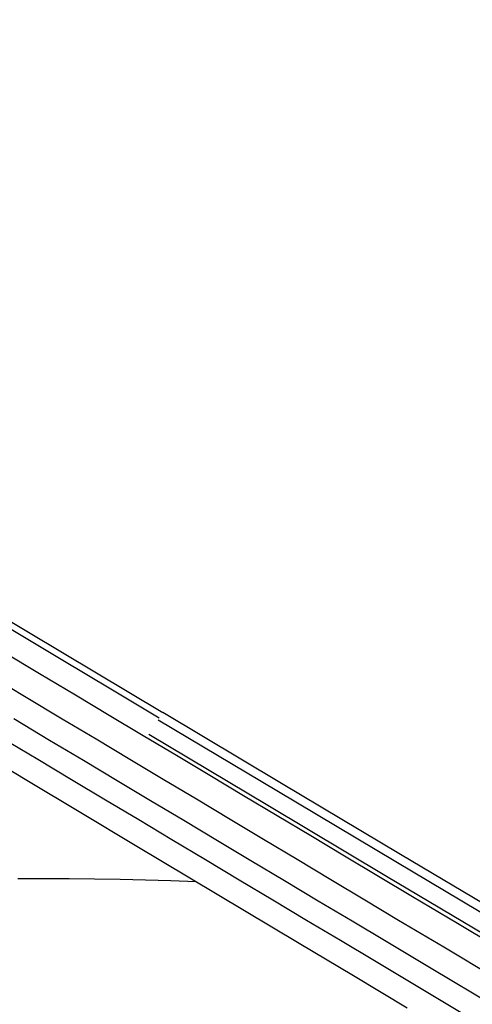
# Model space of a CAD drawing. Extents: x -19 to 1160, y -2382 to -1354.
# Tile 38 of 69: x 741.36 to 747.37, y -2051.19 to -2038.1. Entities that reach past the tile are written whole.
import ezdxf

# ---------------------------------------------------------------- set-up
doc = ezdxf.new("R2010")
doc.units = 0
doc.layers.add('1', color=7, linetype='CONTINUOUS')

msp = doc.modelspace()

# ---------------------------------------------------------------- linework, layer by layer
at = {"layer": '1', "color": 7, "extrusion": (0.513357, 0.858156, 0.005659)}
msp.add_lwpolyline([(-1688.855, 47.995), (-1687.995, 47.989), (-1687.136, 47.987), (-1686.277, 47.987), (-1685.418, 47.99), (-1684.56, 47.996), (-1683.703, 48.005), (-1682.846, 48.016), (-1681.99, 48.03), (-1681.135, 48.047), (-1680.28, 48.067), (-1679.425, 48.09), (-1678.572, 48.115), (-1677.718, 48.143), (-1676.866, 48.174), (-1676.014, 48.208), (-1675.162, 48.245), (-1674.312, 48.284), (-1673.461, 48.326), (-1672.612, 48.371), (-1671.763, 48.419), (-1670.914, 48.469), (-1670.066, 48.523), (-1669.219, 48.579), (-1668.372, 48.638), (-1667.526, 48.699), (-1666.68, 48.764), (-1665.835, 48.831), (-1664.991, 48.901), (-1664.147, 48.974), (-1663.304, 49.049), (-1662.461, 49.128), (-1661.619, 49.209), (-1660.777, 49.293), (-1659.936, 49.38), (-1659.096, 49.469), (-1658.256, 49.562), (-1657.417, 49.657), (-1656.578, 49.755), (-1655.74, 49.856), (-1654.903, 49.959), (-1654.066, 50.066), (-1653.23, 50.175), (-1652.394, 50.287), (-1651.559, 50.401), (-1650.724, 50.519), (-1649.89, 50.639), (-1649.057, 50.762), (-1648.224, 50.888), (-1647.392, 51.017), (-1646.56, 51.148), (-1645.729, 51.282), (-1644.899, 51.419), (-1644.069, 51.559), (-1643.24, 51.702), (-1642.411, 51.847), (-1641.583, 51.995), (-1640.755, 52.146), (-1639.928, 52.3), (-1639.102, 52.457), (-1638.276, 52.616), (-1637.451, 52.778), (-1636.626, 52.943), (-1635.802, 53.111), (-1634.979, 53.281), (-1634.156, 53.455), (-1633.334, 53.631), (-1632.512, 53.81), (-1631.691, 53.991), (-1630.87, 54.176), (-1630.05, 54.363), (-1629.231, 54.553), (-1628.412, 54.746), (-1627.594, 54.942), (-1626.776, 55.14), (-1625.959, 55.341), (-1625.143, 55.545), (-1624.327, 55.752), (-1623.512, 55.962), (-1622.697, 56.174), (-1621.883, 56.389), (-1621.069, 56.607), (-1620.256, 56.828), (-1619.444, 57.052), (-1618.632, 57.278), (-1617.821, 57.507), (-1617.01, 57.739), (-1616.2, 57.974), (-1615.391, 58.211), (-1614.582, 58.451), (-1613.774, 58.695), (-1612.966, 58.94), (-1612.159, 59.189), (-1611.352, 59.441), (-1610.546, 59.695), (-1609.741, 59.952), (-1608.936, 60.212), (-1608.132, 60.474), (-1607.328, 60.74), (-1606.525, 61.008), (-1605.723, 61.279), (-1604.921, 61.553), (-1604.119, 61.829), (-1603.319, 62.109), (-1602.518, 62.391), (-1601.719, 62.676), (-1600.92, 62.963), (-1600.122, 63.254), (-1599.324, 63.547), (-1598.526, 63.843), (-1597.73, 64.142), (-1596.934, 64.444), (-1596.138, 64.748), (-1595.343, 65.056), (-1594.549, 65.366), (-1593.755, 65.679), (-1592.962, 65.994), (-1592.17, 66.313), (-1591.378, 66.634), (-1590.586, 66.958), (-1589.795, 67.285), (-1589.005, 67.614), (-1588.216, 67.947), (-1587.426, 68.282), (-1586.638, 68.62), (-1585.85, 68.961), (-1585.063, 69.304), (-1584.276, 69.651), (-1583.49, 70)], dxfattribs=at)
at = {"layer": '1', "color": 7, "extrusion": (0.512844, 0.858482, -1.33432e-07)}
msp.add_lwpolyline([(-1677.627, 28.546), (-1677.933, 28.608), (-1678.26, 28.67), (-1678.605, 28.732), (-1678.968, 28.794), (-1679.345, 28.856), (-1679.736, 28.918), (-1680.139, 28.979), (-1680.552, 29.039), (-1680.973, 29.099), (-1681.401, 29.157), (-1682.269, 29.27), (-1683.143, 29.376), (-1684.009, 29.473), (-1684.854, 29.562), (-1685.674, 29.64), (-1686.465, 29.709), (-1687.224, 29.768), (-1687.951, 29.816), (-1688.651, 29.856), (-1689.334, 29.889), (-1690.009, 29.915), (-1690.686, 29.937), (-1691.373, 29.955), (-1692.814, 29.987)], dxfattribs=at)
at = {"layer": '1', "color": 7, "extrusion": (0.855724, -0.511198, 0.08008)}
msp.add_lwpolyline([(-1376.396, -105.439), (-1376.397, -105.468), (-1376.398, -105.497), (-1376.401, -105.525), (-1376.404, -105.554), (-1376.409, -105.583), (-1376.414, -105.611), (-1376.42, -105.64), (-1376.427, -105.668), (-1376.434, -105.696), (-1376.443, -105.724), (-1376.452, -105.752), (-1376.462, -105.78), (-1376.473, -105.807), (-1376.485, -105.834), (-1376.497, -105.86), (-1376.51, -105.887), (-1376.524, -105.913), (-1376.538, -105.938), (-1376.553, -105.963), (-1376.568, -105.988), (-1376.584, -106.012), (-1376.601, -106.036), (-1376.618, -106.059), (-1376.636, -106.081), (-1376.654, -106.103), (-1376.673, -106.124), (-1376.692, -106.145), (-1376.712, -106.165), (-1376.732, -106.184), (-1376.752, -106.203), (-1376.773, -106.22), (-1376.794, -106.237), (-1376.816, -106.254), (-1376.838, -106.269), (-1376.86, -106.284), (-1376.882, -106.298), (-1376.905, -106.311), (-1376.928, -106.323), (-1376.951, -106.335), (-1376.974, -106.346), (-1376.997, -106.356), (-1377.02, -106.366), (-1377.043, -106.375), (-1377.066, -106.383), (-1377.088, -106.391), (-1377.111, -106.398), (-1377.133, -106.404), (-1377.156, -106.41), (-1377.178, -106.415), (-1377.199, -106.42), (-1377.221, -106.424), (-1377.242, -106.428), (-1377.263, -106.431), (-1377.284, -106.433), (-1377.305, -106.435), (-1377.325, -106.437), (-1377.346, -106.438), (-1377.366, -106.439), (-1377.386, -106.439), (-1377.406, -106.439), (-1377.426, -106.439), (-1377.446, -106.438), (-1377.465, -106.437), (-1377.485, -106.435), (-1377.522, -106.431), (-1377.541, -106.429), (-1377.559, -106.426), (-1377.578, -106.423), (-1377.596, -106.42), (-1377.615, -106.416), (-1377.633, -106.411), (-1377.652, -106.407), (-1377.671, -106.402), (-1377.69, -106.396), (-1377.708, -106.39), (-1377.727, -106.383), (-1377.747, -106.376), (-1377.766, -106.369), (-1377.785, -106.361), (-1377.805, -106.352), (-1377.824, -106.343), (-1377.844, -106.333), (-1377.864, -106.323), (-1377.884, -106.312), (-1377.903, -106.301), (-1377.923, -106.289), (-1377.943, -106.276), (-1377.963, -106.263), (-1377.982, -106.249), (-1378.002, -106.235), (-1378.021, -106.22), (-1378.04, -106.205), (-1378.058, -106.189), (-1378.077, -106.172), (-1378.095, -106.155)], dxfattribs=at)
at = {"layer": '1', "color": 7, "extrusion": (0.856152, -0.511454, 0.073615)}
msp.add_lwpolyline([(-1376.396, -94.518), (-1376.397, -94.547), (-1376.398, -94.576), (-1376.401, -94.605), (-1376.404, -94.634), (-1376.408, -94.662), (-1376.413, -94.691), (-1376.419, -94.72), (-1376.426, -94.748), (-1376.434, -94.776), (-1376.443, -94.804), (-1376.452, -94.832), (-1376.462, -94.86), (-1376.473, -94.887), (-1376.484, -94.914), (-1376.497, -94.941), (-1376.51, -94.967), (-1376.523, -94.993), (-1376.538, -95.019), (-1376.553, -95.044), (-1376.568, -95.069), (-1376.584, -95.093), (-1376.601, -95.117), (-1376.618, -95.14), (-1376.636, -95.162), (-1376.654, -95.184), (-1376.673, -95.206), (-1376.692, -95.226), (-1376.712, -95.246), (-1376.732, -95.266), (-1376.752, -95.284), (-1376.773, -95.302), (-1376.794, -95.319), (-1376.816, -95.335), (-1376.838, -95.351), (-1376.86, -95.366), (-1376.883, -95.379), (-1376.905, -95.393), (-1376.928, -95.405), (-1376.951, -95.417), (-1376.974, -95.428), (-1376.997, -95.438), (-1377.02, -95.447), (-1377.043, -95.456), (-1377.066, -95.465), (-1377.089, -95.472), (-1377.112, -95.479), (-1377.134, -95.486), (-1377.156, -95.491), (-1377.178, -95.497), (-1377.2, -95.501), (-1377.221, -95.505), (-1377.243, -95.509), (-1377.264, -95.512), (-1377.285, -95.515), (-1377.305, -95.517), (-1377.326, -95.519), (-1377.346, -95.52), (-1377.366, -95.521), (-1377.386, -95.521), (-1377.406, -95.521), (-1377.426, -95.52), (-1377.446, -95.519), (-1377.466, -95.518), (-1377.486, -95.517), (-1377.523, -95.513), (-1377.541, -95.51), (-1377.56, -95.508), (-1377.578, -95.504), (-1377.597, -95.501), (-1377.615, -95.497), (-1377.634, -95.493), (-1377.653, -95.488), (-1377.671, -95.483), (-1377.69, -95.477), (-1377.709, -95.471), (-1377.728, -95.464), (-1377.747, -95.457), (-1377.766, -95.45), (-1377.786, -95.442), (-1377.805, -95.433), (-1377.825, -95.424), (-1377.845, -95.414), (-1377.864, -95.404), (-1377.884, -95.393), (-1377.904, -95.382), (-1377.924, -95.37), (-1377.943, -95.357), (-1377.963, -95.344), (-1377.983, -95.33), (-1378.002, -95.316), (-1378.021, -95.301), (-1378.04, -95.286), (-1378.059, -95.27), (-1378.077, -95.253), (-1378.096, -95.236)], dxfattribs=at)
at = {"layer": '1', "color": 7, "extrusion": (0.856519, -0.511673, 0.06757)}
msp.add_lwpolyline([(-1376.396, -84.305), (-1376.397, -84.334), (-1376.398, -84.363), (-1376.401, -84.392), (-1376.404, -84.421), (-1376.408, -84.45), (-1376.413, -84.478), (-1376.419, -84.507), (-1376.426, -84.536), (-1376.434, -84.564), (-1376.442, -84.592), (-1376.452, -84.62), (-1376.462, -84.648), (-1376.473, -84.675), (-1376.484, -84.702), (-1376.496, -84.729), (-1376.509, -84.755), (-1376.523, -84.781), (-1376.537, -84.807), (-1376.552, -84.832), (-1376.568, -84.857), (-1376.584, -84.881), (-1376.601, -84.905), (-1376.618, -84.928), (-1376.636, -84.951), (-1376.654, -84.973), (-1376.673, -84.994), (-1376.692, -85.015), (-1376.712, -85.035), (-1376.732, -85.054), (-1376.753, -85.073), (-1376.774, -85.091), (-1376.795, -85.108), (-1376.817, -85.124), (-1376.839, -85.14), (-1376.861, -85.154), (-1376.883, -85.168), (-1376.906, -85.181), (-1376.929, -85.194), (-1376.952, -85.205), (-1376.975, -85.216), (-1376.998, -85.227), (-1377.021, -85.236), (-1377.044, -85.245), (-1377.067, -85.253), (-1377.089, -85.261), (-1377.112, -85.268), (-1377.135, -85.274), (-1377.157, -85.28), (-1377.179, -85.285), (-1377.2, -85.29), (-1377.222, -85.294), (-1377.243, -85.298), (-1377.264, -85.301), (-1377.285, -85.303), (-1377.306, -85.305), (-1377.326, -85.307), (-1377.347, -85.308), (-1377.367, -85.309), (-1377.387, -85.309), (-1377.407, -85.309), (-1377.427, -85.309), (-1377.447, -85.308), (-1377.466, -85.307), (-1377.486, -85.305), (-1377.523, -85.301), (-1377.542, -85.299), (-1377.56, -85.296), (-1377.579, -85.293), (-1377.597, -85.289), (-1377.616, -85.285), (-1377.634, -85.281), (-1377.653, -85.276), (-1377.672, -85.271), (-1377.691, -85.265), (-1377.709, -85.259), (-1377.729, -85.253), (-1377.748, -85.246), (-1377.767, -85.238), (-1377.786, -85.23), (-1377.806, -85.221), (-1377.825, -85.212), (-1377.845, -85.202), (-1377.865, -85.192), (-1377.885, -85.181), (-1377.904, -85.17), (-1377.924, -85.158), (-1377.944, -85.145), (-1377.964, -85.132), (-1377.983, -85.119), (-1378.002, -85.104), (-1378.022, -85.089), (-1378.041, -85.074), (-1378.059, -85.058), (-1378.078, -85.041), (-1378.096, -85.024)], dxfattribs=at)
at = {"layer": '1', "color": 7, "extrusion": (0.856852, -0.511872, 0.061582)}
msp.add_lwpolyline([(-1376.396, -74.188), (-1376.397, -74.217), (-1376.398, -74.246), (-1376.4, -74.275), (-1376.404, -74.304), (-1376.408, -74.332), (-1376.413, -74.361), (-1376.419, -74.39), (-1376.426, -74.418), (-1376.434, -74.447), (-1376.442, -74.475), (-1376.451, -74.503), (-1376.462, -74.531), (-1376.472, -74.558), (-1376.484, -74.585), (-1376.496, -74.612), (-1376.509, -74.639), (-1376.523, -74.665), (-1376.537, -74.69), (-1376.552, -74.716), (-1376.568, -74.74), (-1376.584, -74.765), (-1376.601, -74.789), (-1376.618, -74.812), (-1376.636, -74.834), (-1376.654, -74.857), (-1376.673, -74.878), (-1376.693, -74.899), (-1376.712, -74.919), (-1376.732, -74.938), (-1376.753, -74.957), (-1376.774, -74.975), (-1376.795, -74.992), (-1376.817, -75.008), (-1376.839, -75.023), (-1376.861, -75.038), (-1376.884, -75.052), (-1376.906, -75.065), (-1376.929, -75.077), (-1376.952, -75.089), (-1376.975, -75.1), (-1376.998, -75.11), (-1377.021, -75.12), (-1377.044, -75.129), (-1377.067, -75.137), (-1377.09, -75.144), (-1377.113, -75.151), (-1377.135, -75.158), (-1377.157, -75.163), (-1377.179, -75.169), (-1377.201, -75.173), (-1377.223, -75.177), (-1377.244, -75.181), (-1377.265, -75.184), (-1377.286, -75.187), (-1377.306, -75.189), (-1377.327, -75.19), (-1377.347, -75.192), (-1377.367, -75.192), (-1377.388, -75.193), (-1377.407, -75.193), (-1377.427, -75.192), (-1377.447, -75.191), (-1377.467, -75.19), (-1377.487, -75.188), (-1377.524, -75.184), (-1377.542, -75.182), (-1377.561, -75.179), (-1377.579, -75.176), (-1377.598, -75.172), (-1377.616, -75.169), (-1377.635, -75.164), (-1377.654, -75.159), (-1377.672, -75.154), (-1377.691, -75.149), (-1377.71, -75.143), (-1377.729, -75.136), (-1377.748, -75.129), (-1377.767, -75.121), (-1377.787, -75.113), (-1377.806, -75.105), (-1377.826, -75.095), (-1377.846, -75.086), (-1377.865, -75.075), (-1377.885, -75.064), (-1377.905, -75.053), (-1377.925, -75.041), (-1377.944, -75.029), (-1377.964, -75.015), (-1377.983, -75.002), (-1378.003, -74.987), (-1378.022, -74.972), (-1378.041, -74.957), (-1378.06, -74.941), (-1378.078, -74.924), (-1378.096, -74.907)], dxfattribs=at)
at = {"layer": '1', "color": 7, "extrusion": (0.857983, -0.513523, 0.012649)}
msp.add_lwpolyline([(-1374.983, 18.084), (-1374.983, 18.108), (-1374.984, 18.132), (-1374.985, 18.156), (-1374.987, 18.18), (-1374.99, 18.205), (-1374.993, 18.229), (-1374.997, 18.253), (-1375.002, 18.277), (-1375.007, 18.3), (-1375.013, 18.324), (-1375.02, 18.348), (-1375.028, 18.372), (-1375.036, 18.396), (-1375.045, 18.42), (-1375.055, 18.443), (-1375.066, 18.467), (-1375.077, 18.491), (-1375.089, 18.514), (-1375.101, 18.538), (-1375.114, 18.561), (-1375.128, 18.585), (-1375.143, 18.608), (-1375.158, 18.631), (-1375.175, 18.655), (-1375.191, 18.678), (-1375.209, 18.701), (-1375.227, 18.725), (-1375.246, 18.748), (-1375.266, 18.771), (-1375.286, 18.794), (-1375.329, 18.84)], dxfattribs=at)
at = {"layer": '1', "color": 7, "extrusion": (0.866026, -0.499999, -5.12223e-06)}
msp.add_lwpolyline([(-1401.737, 40.219), (-1402.14, 40.56), (-1402.545, 40.899), (-1402.95, 41.235), (-1403.357, 41.569), (-1403.764, 41.901), (-1404.172, 42.23), (-1404.582, 42.557), (-1404.992, 42.881), (-1405.403, 43.203), (-1405.816, 43.523), (-1406.229, 43.84), (-1406.643, 44.154), (-1407.058, 44.466), (-1407.474, 44.776), (-1407.891, 45.084), (-1408.31, 45.389), (-1408.729, 45.691), (-1409.149, 45.991), (-1409.57, 46.289), (-1409.992, 46.584), (-1410.415, 46.877), (-1410.839, 47.167), (-1411.264, 47.455), (-1411.69, 47.741), (-1412.116, 48.024), (-1412.544, 48.305), (-1412.973, 48.583), (-1413.403, 48.859), (-1413.834, 49.132), (-1414.266, 49.403), (-1414.698, 49.672), (-1415.132, 49.938), (-1415.567, 50.202), (-1416.002, 50.463), (-1416.439, 50.722), (-1416.877, 50.978), (-1417.315, 51.232), (-1417.755, 51.484), (-1418.195, 51.733), (-1418.637, 51.98), (-1419.079, 52.224), (-1419.523, 52.466), (-1419.967, 52.705), (-1420.413, 52.942), (-1420.859, 53.177), (-1421.307, 53.409), (-1421.755, 53.639), (-1422.204, 53.866), (-1422.655, 54.091), (-1423.106, 54.314), (-1423.558, 54.534), (-1424.011, 54.752), (-1424.466, 54.967), (-1424.921, 55.18), (-1425.377, 55.39), (-1425.834, 55.598), (-1426.292, 55.804), (-1426.751, 56.007), (-1427.211, 56.207), (-1427.672, 56.406), (-1428.134, 56.601), (-1428.597, 56.795), (-1429.061, 56.986), (-1429.526, 57.174), (-1429.992, 57.361), (-1430.459, 57.544), (-1430.927, 57.726), (-1431.396, 57.904), (-1431.866, 58.081), (-1432.337, 58.255), (-1432.808, 58.426), (-1433.281, 58.596), (-1433.755, 58.762), (-1434.23, 58.927), (-1434.705, 59.089), (-1435.182, 59.248), (-1435.66, 59.405), (-1436.138, 59.56), (-1436.618, 59.712), (-1437.098, 59.862), (-1437.58, 60.009), (-1438.062, 60.154), (-1438.546, 60.297), (-1439.03, 60.437), (-1439.516, 60.574), (-1440.002, 60.709), (-1440.49, 60.842), (-1440.978, 60.973), (-1441.467, 61.101), (-1441.958, 61.226), (-1442.449, 61.349), (-1442.941, 61.47), (-1443.434, 61.588), (-1443.929, 61.704), (-1444.424, 61.817), (-1444.92, 61.928), (-1445.417, 62.037), (-1445.915, 62.143), (-1446.414, 62.247), (-1446.915, 62.348), (-1447.416, 62.447), (-1447.918, 62.543), (-1448.421, 62.637), (-1448.925, 62.729), (-1449.43, 62.818), (-1449.936, 62.905), (-1450.442, 62.989), (-1450.95, 63.071), (-1451.459, 63.151), (-1451.969, 63.228), (-1452.48, 63.302), (-1452.992, 63.375), (-1453.504, 63.444), (-1454.018, 63.512), (-1454.533, 63.577), (-1455.049, 63.639), (-1455.565, 63.699), (-1456.083, 63.757), (-1456.602, 63.812), (-1457.121, 63.865), (-1457.642, 63.915), (-1458.163, 63.963), (-1458.686, 64.009), (-1459.209, 64.052), (-1459.734, 64.092), (-1460.259, 64.131), (-1460.786, 64.167), (-1461.313, 64.2)], dxfattribs=at)
at = {"layer": '1', "color": 7, "extrusion": (0.857145, -0.512047, 0.055776)}
msp.add_lwpolyline([(-1376.396, -64.375), (-1376.397, -64.404), (-1376.398, -64.433), (-1376.4, -64.462), (-1376.404, -64.491), (-1376.408, -64.52), (-1376.413, -64.549), (-1376.419, -64.577), (-1376.426, -64.606), (-1376.434, -64.634), (-1376.442, -64.662), (-1376.452, -64.69), (-1376.462, -64.718), (-1376.472, -64.746), (-1376.484, -64.773), (-1376.496, -64.8), (-1376.509, -64.826), (-1376.523, -64.852), (-1376.538, -64.878), (-1376.553, -64.903), (-1376.568, -64.928), (-1376.584, -64.952), (-1376.601, -64.976), (-1376.618, -64.999), (-1376.636, -65.022), (-1376.655, -65.044), (-1376.674, -65.066), (-1376.693, -65.086), (-1376.713, -65.106), (-1376.733, -65.126), (-1376.753, -65.144), (-1376.774, -65.162), (-1376.796, -65.179), (-1376.817, -65.196), (-1376.839, -65.211), (-1376.862, -65.226), (-1376.884, -65.239), (-1376.907, -65.253), (-1376.93, -65.265), (-1376.953, -65.277), (-1376.976, -65.287), (-1376.999, -65.298), (-1377.022, -65.307), (-1377.045, -65.316), (-1377.068, -65.324), (-1377.091, -65.332), (-1377.113, -65.339), (-1377.136, -65.345), (-1377.158, -65.351), (-1377.18, -65.356), (-1377.202, -65.361), (-1377.223, -65.365), (-1377.244, -65.368), (-1377.265, -65.372), (-1377.286, -65.374), (-1377.307, -65.376), (-1377.327, -65.378), (-1377.348, -65.379), (-1377.368, -65.38), (-1377.388, -65.38), (-1377.408, -65.38), (-1377.428, -65.379), (-1377.448, -65.379), (-1377.468, -65.377), (-1377.487, -65.376), (-1377.524, -65.372), (-1377.543, -65.369), (-1377.561, -65.366), (-1377.58, -65.363), (-1377.598, -65.36), (-1377.617, -65.356), (-1377.635, -65.351), (-1377.654, -65.347), (-1377.673, -65.341), (-1377.692, -65.336), (-1377.711, -65.33), (-1377.73, -65.323), (-1377.749, -65.316), (-1377.768, -65.308), (-1377.787, -65.3), (-1377.807, -65.292), (-1377.826, -65.282), (-1377.846, -65.273), (-1377.866, -65.262), (-1377.886, -65.252), (-1377.905, -65.24), (-1377.925, -65.228), (-1377.945, -65.216), (-1377.964, -65.202), (-1377.984, -65.189), (-1378.003, -65.174), (-1378.022, -65.159), (-1378.041, -65.144), (-1378.06, -65.128), (-1378.079, -65.111), (-1378.097, -65.094)], dxfattribs=at)
at = {"layer": '1', "color": 7, "extrusion": (0.857405, -0.512202, 0.050054)}
msp.add_lwpolyline([(-1376.396, -54.704), (-1376.397, -54.733), (-1376.398, -54.762), (-1376.401, -54.791), (-1376.404, -54.82), (-1376.408, -54.849), (-1376.413, -54.878), (-1376.419, -54.906), (-1376.426, -54.935), (-1376.434, -54.963), (-1376.442, -54.991), (-1376.452, -55.019), (-1376.462, -55.047), (-1376.473, -55.075), (-1376.484, -55.102), (-1376.497, -55.129), (-1376.51, -55.155), (-1376.523, -55.181), (-1376.538, -55.207), (-1376.553, -55.232), (-1376.568, -55.257), (-1376.585, -55.281), (-1376.601, -55.305), (-1376.619, -55.328), (-1376.637, -55.351), (-1376.655, -55.373), (-1376.674, -55.394), (-1376.693, -55.415), (-1376.713, -55.435), (-1376.733, -55.455), (-1376.754, -55.473), (-1376.775, -55.491), (-1376.796, -55.508), (-1376.818, -55.524), (-1376.84, -55.54), (-1376.862, -55.554), (-1376.885, -55.568), (-1376.907, -55.581), (-1376.93, -55.594), (-1376.953, -55.605), (-1376.976, -55.616), (-1376.999, -55.626), (-1377.022, -55.636), (-1377.045, -55.645), (-1377.068, -55.653), (-1377.091, -55.66), (-1377.114, -55.667), (-1377.136, -55.674), (-1377.158, -55.68), (-1377.18, -55.685), (-1377.202, -55.689), (-1377.224, -55.693), (-1377.245, -55.697), (-1377.266, -55.7), (-1377.287, -55.703), (-1377.307, -55.705), (-1377.328, -55.706), (-1377.348, -55.707), (-1377.369, -55.708), (-1377.389, -55.708), (-1377.409, -55.708), (-1377.429, -55.708), (-1377.448, -55.707), (-1377.468, -55.706), (-1377.488, -55.704), (-1377.525, -55.7), (-1377.543, -55.698), (-1377.562, -55.695), (-1377.58, -55.692), (-1377.599, -55.688), (-1377.617, -55.684), (-1377.636, -55.68), (-1377.655, -55.675), (-1377.673, -55.67), (-1377.692, -55.664), (-1377.711, -55.658), (-1377.73, -55.651), (-1377.749, -55.644), (-1377.768, -55.637), (-1377.788, -55.628), (-1377.807, -55.62), (-1377.827, -55.611), (-1377.847, -55.601), (-1377.866, -55.591), (-1377.886, -55.58), (-1377.906, -55.568), (-1377.926, -55.556), (-1377.945, -55.544), (-1377.965, -55.531), (-1377.984, -55.517), (-1378.004, -55.502), (-1378.023, -55.488), (-1378.042, -55.472), (-1378.061, -55.456), (-1378.079, -55.439), (-1378.097, -55.422)], dxfattribs=at)
at = {"layer": '1', "color": 7, "extrusion": (0.857635, -0.51234, 0.044375)}
msp.add_lwpolyline([(-1376.396, -45.105), (-1376.397, -45.134), (-1376.398, -45.163), (-1376.401, -45.192), (-1376.404, -45.221), (-1376.408, -45.25), (-1376.413, -45.279), (-1376.419, -45.307), (-1376.426, -45.336), (-1376.434, -45.364), (-1376.443, -45.392), (-1376.452, -45.42), (-1376.462, -45.448), (-1376.473, -45.475), (-1376.485, -45.503), (-1376.497, -45.529), (-1376.51, -45.556), (-1376.524, -45.582), (-1376.538, -45.608), (-1376.553, -45.633), (-1376.569, -45.658), (-1376.585, -45.682), (-1376.602, -45.706), (-1376.619, -45.729), (-1376.637, -45.751), (-1376.656, -45.773), (-1376.674, -45.795), (-1376.694, -45.816), (-1376.714, -45.836), (-1376.734, -45.855), (-1376.754, -45.873), (-1376.775, -45.891), (-1376.797, -45.908), (-1376.818, -45.925), (-1376.84, -45.94), (-1376.863, -45.955), (-1376.885, -45.968), (-1376.908, -45.981), (-1376.931, -45.994), (-1376.954, -46.005), (-1376.977, -46.016), (-1377, -46.026), (-1377.023, -46.036), (-1377.046, -46.045), (-1377.069, -46.053), (-1377.092, -46.06), (-1377.114, -46.067), (-1377.137, -46.074), (-1377.159, -46.079), (-1377.181, -46.085), (-1377.203, -46.089), (-1377.224, -46.093), (-1377.245, -46.097), (-1377.267, -46.1), (-1377.287, -46.103), (-1377.308, -46.105), (-1377.329, -46.106), (-1377.349, -46.107), (-1377.369, -46.108), (-1377.389, -46.108), (-1377.409, -46.108), (-1377.429, -46.108), (-1377.449, -46.107), (-1377.469, -46.105), (-1377.488, -46.104), (-1377.525, -46.1), (-1377.544, -46.097), (-1377.562, -46.094), (-1377.581, -46.091), (-1377.599, -46.088), (-1377.618, -46.084), (-1377.637, -46.079), (-1377.655, -46.075), (-1377.674, -46.069), (-1377.693, -46.064), (-1377.712, -46.058), (-1377.731, -46.051), (-1377.75, -46.044), (-1377.769, -46.036), (-1377.788, -46.028), (-1377.808, -46.019), (-1377.827, -46.01), (-1377.847, -46), (-1377.867, -45.99), (-1377.887, -45.979), (-1377.906, -45.968), (-1377.926, -45.956), (-1377.946, -45.943), (-1377.965, -45.93), (-1377.985, -45.916), (-1378.004, -45.902), (-1378.023, -45.887), (-1378.042, -45.871), (-1378.061, -45.855), (-1378.079, -45.838), (-1378.098, -45.821)], dxfattribs=at)
at = {"layer": '1', "color": 7, "extrusion": (0.857833, -0.512458, 0.038836)}
msp.add_lwpolyline([(-1376.396, -35.74), (-1376.397, -35.769), (-1376.398, -35.798), (-1376.401, -35.827), (-1376.404, -35.856), (-1376.408, -35.885), (-1376.414, -35.913), (-1376.42, -35.942), (-1376.427, -35.97), (-1376.434, -35.999), (-1376.443, -36.027), (-1376.452, -36.055), (-1376.463, -36.082), (-1376.474, -36.11), (-1376.485, -36.137), (-1376.498, -36.164), (-1376.511, -36.19), (-1376.524, -36.216), (-1376.539, -36.242), (-1376.554, -36.267), (-1376.569, -36.292), (-1376.586, -36.316), (-1376.603, -36.34), (-1376.62, -36.363), (-1376.638, -36.385), (-1376.656, -36.407), (-1376.675, -36.429), (-1376.694, -36.449), (-1376.714, -36.469), (-1376.734, -36.489), (-1376.755, -36.507), (-1376.776, -36.525), (-1376.797, -36.542), (-1376.819, -36.558), (-1376.841, -36.574), (-1376.863, -36.588), (-1376.886, -36.602), (-1376.908, -36.615), (-1376.931, -36.627), (-1376.954, -36.639), (-1376.977, -36.65), (-1377, -36.66), (-1377.023, -36.669), (-1377.046, -36.678), (-1377.069, -36.686), (-1377.092, -36.694), (-1377.115, -36.701), (-1377.137, -36.707), (-1377.16, -36.713), (-1377.182, -36.718), (-1377.203, -36.723), (-1377.225, -36.727), (-1377.246, -36.73), (-1377.267, -36.733), (-1377.288, -36.736), (-1377.309, -36.738), (-1377.329, -36.74), (-1377.35, -36.741), (-1377.37, -36.741), (-1377.39, -36.742), (-1377.41, -36.741), (-1377.43, -36.741), (-1377.45, -36.74), (-1377.469, -36.739), (-1377.489, -36.737), (-1377.526, -36.733), (-1377.545, -36.731), (-1377.563, -36.728), (-1377.582, -36.724), (-1377.6, -36.721), (-1377.619, -36.717), (-1377.637, -36.713), (-1377.656, -36.708), (-1377.675, -36.703), (-1377.693, -36.697), (-1377.712, -36.691), (-1377.731, -36.684), (-1377.75, -36.677), (-1377.77, -36.669), (-1377.789, -36.661), (-1377.808, -36.652), (-1377.828, -36.643), (-1377.848, -36.633), (-1377.867, -36.623), (-1377.887, -36.612), (-1377.907, -36.601), (-1377.927, -36.589), (-1377.946, -36.576), (-1377.966, -36.563), (-1377.985, -36.549), (-1378.005, -36.535), (-1378.024, -36.52), (-1378.043, -36.504), (-1378.061, -36.488), (-1378.08, -36.471), (-1378.098, -36.454)], dxfattribs=at)
at = {"layer": '1', "color": 7, "extrusion": (0.858, -0.512558, 0.033486)}
msp.add_lwpolyline([(-1376.396, -26.693), (-1376.397, -26.722), (-1376.398, -26.751), (-1376.401, -26.78), (-1376.404, -26.809), (-1376.409, -26.837), (-1376.414, -26.866), (-1376.42, -26.895), (-1376.427, -26.923), (-1376.435, -26.951), (-1376.443, -26.979), (-1376.453, -27.007), (-1376.463, -27.035), (-1376.474, -27.062), (-1376.486, -27.089), (-1376.498, -27.116), (-1376.511, -27.143), (-1376.525, -27.169), (-1376.539, -27.194), (-1376.554, -27.219), (-1376.57, -27.244), (-1376.586, -27.268), (-1376.603, -27.292), (-1376.62, -27.315), (-1376.638, -27.337), (-1376.657, -27.359), (-1376.676, -27.381), (-1376.695, -27.401), (-1376.715, -27.421), (-1376.735, -27.441), (-1376.755, -27.459), (-1376.776, -27.477), (-1376.798, -27.494), (-1376.819, -27.51), (-1376.842, -27.525), (-1376.864, -27.54), (-1376.886, -27.554), (-1376.909, -27.567), (-1376.932, -27.579), (-1376.955, -27.591), (-1376.978, -27.601), (-1377.001, -27.612), (-1377.024, -27.621), (-1377.047, -27.63), (-1377.07, -27.638), (-1377.093, -27.646), (-1377.116, -27.653), (-1377.138, -27.659), (-1377.16, -27.665), (-1377.182, -27.67), (-1377.204, -27.674), (-1377.226, -27.678), (-1377.247, -27.682), (-1377.268, -27.685), (-1377.289, -27.687), (-1377.309, -27.689), (-1377.33, -27.691), (-1377.35, -27.692), (-1377.37, -27.693), (-1377.391, -27.693), (-1377.411, -27.693), (-1377.43, -27.692), (-1377.45, -27.691), (-1377.47, -27.69), (-1377.49, -27.688), (-1377.527, -27.684), (-1377.545, -27.682), (-1377.564, -27.679), (-1377.582, -27.676), (-1377.601, -27.672), (-1377.619, -27.668), (-1377.638, -27.664), (-1377.657, -27.659), (-1377.675, -27.654), (-1377.694, -27.648), (-1377.713, -27.642), (-1377.732, -27.635), (-1377.751, -27.628), (-1377.77, -27.62), (-1377.79, -27.612), (-1377.809, -27.604), (-1377.829, -27.594), (-1377.848, -27.585), (-1377.868, -27.574), (-1377.888, -27.563), (-1377.908, -27.552), (-1377.927, -27.54), (-1377.947, -27.527), (-1377.966, -27.514), (-1377.986, -27.5), (-1378.005, -27.486), (-1378.024, -27.471), (-1378.043, -27.455), (-1378.062, -27.439), (-1378.08, -27.422), (-1378.099, -27.405)], dxfattribs=at)
at = {"layer": '1', "color": 7, "extrusion": (0.858135, -0.512639, 0.028383)}
msp.add_lwpolyline([(-1376.396, -18.061), (-1376.397, -18.089), (-1376.399, -18.118), (-1376.401, -18.147), (-1376.404, -18.176), (-1376.409, -18.205), (-1376.414, -18.233), (-1376.42, -18.262), (-1376.427, -18.29), (-1376.435, -18.319), (-1376.444, -18.347), (-1376.453, -18.374), (-1376.463, -18.402), (-1376.474, -18.429), (-1376.486, -18.456), (-1376.498, -18.483), (-1376.512, -18.51), (-1376.525, -18.535), (-1376.54, -18.561), (-1376.555, -18.586), (-1376.571, -18.611), (-1376.587, -18.635), (-1376.604, -18.659), (-1376.621, -18.682), (-1376.639, -18.704), (-1376.657, -18.726), (-1376.676, -18.747), (-1376.695, -18.768), (-1376.715, -18.788), (-1376.735, -18.807), (-1376.756, -18.826), (-1376.777, -18.843), (-1376.798, -18.86), (-1376.82, -18.876), (-1376.842, -18.892), (-1376.864, -18.906), (-1376.887, -18.92), (-1376.91, -18.933), (-1376.932, -18.945), (-1376.955, -18.957), (-1376.978, -18.968), (-1377.002, -18.978), (-1377.025, -18.987), (-1377.048, -18.996), (-1377.071, -19.004), (-1377.093, -19.012), (-1377.116, -19.019), (-1377.139, -19.025), (-1377.161, -19.031), (-1377.183, -19.036), (-1377.205, -19.041), (-1377.226, -19.045), (-1377.247, -19.048), (-1377.268, -19.051), (-1377.289, -19.054), (-1377.31, -19.056), (-1377.33, -19.057), (-1377.351, -19.058), (-1377.371, -19.059), (-1377.391, -19.059), (-1377.411, -19.059), (-1377.431, -19.058), (-1377.451, -19.058), (-1377.471, -19.056), (-1377.49, -19.055), (-1377.527, -19.05), (-1377.546, -19.048), (-1377.564, -19.045), (-1377.583, -19.042), (-1377.601, -19.038), (-1377.62, -19.034), (-1377.638, -19.03), (-1377.657, -19.025), (-1377.676, -19.02), (-1377.695, -19.014), (-1377.713, -19.008), (-1377.732, -19.001), (-1377.752, -18.994), (-1377.771, -18.986), (-1377.79, -18.978), (-1377.81, -18.969), (-1377.829, -18.96), (-1377.849, -18.95), (-1377.869, -18.94), (-1377.888, -18.929), (-1377.908, -18.918), (-1377.928, -18.906), (-1377.947, -18.893), (-1377.967, -18.88), (-1377.986, -18.866), (-1378.006, -18.852), (-1378.025, -18.837), (-1378.044, -18.821), (-1378.062, -18.805), (-1378.081, -18.788), (-1378.099, -18.771)], dxfattribs=at)
at = {"layer": '1', "color": 7, "extrusion": (0.858242, -0.512703, 0.023577)}
msp.add_lwpolyline([(-1376.396, -9.93), (-1376.397, -9.958), (-1376.399, -9.987), (-1376.401, -10.016), (-1376.405, -10.045), (-1376.409, -10.074), (-1376.414, -10.102), (-1376.42, -10.131), (-1376.427, -10.159), (-1376.435, -10.188), (-1376.444, -10.216), (-1376.453, -10.243), (-1376.464, -10.271), (-1376.475, -10.298), (-1376.486, -10.325), (-1376.499, -10.352), (-1376.512, -10.378), (-1376.526, -10.404), (-1376.54, -10.43), (-1376.555, -10.455), (-1376.571, -10.48), (-1376.587, -10.504), (-1376.604, -10.527), (-1376.621, -10.551), (-1376.639, -10.573), (-1376.658, -10.595), (-1376.677, -10.616), (-1376.696, -10.637), (-1376.716, -10.657), (-1376.736, -10.676), (-1376.756, -10.694), (-1376.777, -10.712), (-1376.799, -10.729), (-1376.821, -10.745), (-1376.843, -10.761), (-1376.865, -10.775), (-1376.887, -10.789), (-1376.91, -10.802), (-1376.933, -10.814), (-1376.956, -10.826), (-1376.979, -10.836), (-1377.002, -10.847), (-1377.025, -10.856), (-1377.048, -10.865), (-1377.071, -10.873), (-1377.094, -10.88), (-1377.117, -10.887), (-1377.139, -10.894), (-1377.161, -10.899), (-1377.183, -10.904), (-1377.205, -10.909), (-1377.227, -10.913), (-1377.248, -10.917), (-1377.269, -10.92), (-1377.29, -10.922), (-1377.311, -10.924), (-1377.331, -10.926), (-1377.351, -10.927), (-1377.372, -10.927), (-1377.392, -10.928), (-1377.412, -10.927), (-1377.432, -10.927), (-1377.451, -10.926), (-1377.471, -10.925), (-1377.491, -10.923), (-1377.528, -10.919), (-1377.546, -10.916), (-1377.565, -10.913), (-1377.583, -10.91), (-1377.602, -10.906), (-1377.62, -10.902), (-1377.639, -10.898), (-1377.658, -10.893), (-1377.676, -10.888), (-1377.695, -10.882), (-1377.714, -10.876), (-1377.733, -10.869), (-1377.752, -10.862), (-1377.771, -10.854), (-1377.791, -10.846), (-1377.81, -10.838), (-1377.83, -10.828), (-1377.849, -10.819), (-1377.869, -10.808), (-1377.889, -10.797), (-1377.909, -10.786), (-1377.928, -10.774), (-1377.948, -10.761), (-1377.967, -10.748), (-1377.987, -10.734), (-1378.006, -10.72), (-1378.025, -10.705), (-1378.044, -10.689), (-1378.063, -10.673), (-1378.081, -10.656), (-1378.099, -10.639)], dxfattribs=at)
at = {"layer": '1', "color": 7, "extrusion": (0.858322, -0.51275, 0.019261)}
msp.add_lwpolyline([(-1376.396, -2.625), (-1376.397, -2.654), (-1376.399, -2.683), (-1376.401, -2.712), (-1376.405, -2.741), (-1376.409, -2.77), (-1376.414, -2.798), (-1376.42, -2.827), (-1376.427, -2.855), (-1376.435, -2.884), (-1376.444, -2.912), (-1376.453, -2.94), (-1376.464, -2.967), (-1376.475, -2.995), (-1376.486, -3.022), (-1376.499, -3.048), (-1376.512, -3.075), (-1376.526, -3.101), (-1376.54, -3.126), (-1376.555, -3.151), (-1376.571, -3.176), (-1376.587, -3.2), (-1376.604, -3.224), (-1376.622, -3.247), (-1376.639, -3.269), (-1376.658, -3.291), (-1376.677, -3.312), (-1376.696, -3.333), (-1376.716, -3.353), (-1376.736, -3.372), (-1376.757, -3.391), (-1376.778, -3.408), (-1376.799, -3.425), (-1376.821, -3.442), (-1376.843, -3.457), (-1376.865, -3.471), (-1376.888, -3.485), (-1376.911, -3.498), (-1376.933, -3.51), (-1376.956, -3.522), (-1376.979, -3.533), (-1377.003, -3.543), (-1377.026, -3.552), (-1377.049, -3.561), (-1377.072, -3.569), (-1377.094, -3.577), (-1377.117, -3.584), (-1377.14, -3.59), (-1377.162, -3.595), (-1377.184, -3.601), (-1377.206, -3.605), (-1377.227, -3.609), (-1377.248, -3.613), (-1377.27, -3.616), (-1377.29, -3.618), (-1377.311, -3.62), (-1377.332, -3.622), (-1377.352, -3.623), (-1377.372, -3.623), (-1377.392, -3.624), (-1377.412, -3.623), (-1377.432, -3.623), (-1377.452, -3.622), (-1377.472, -3.621), (-1377.491, -3.619), (-1377.528, -3.615), (-1377.547, -3.612), (-1377.565, -3.609), (-1377.584, -3.606), (-1377.602, -3.602), (-1377.621, -3.598), (-1377.64, -3.594), (-1377.658, -3.589), (-1377.677, -3.584), (-1377.696, -3.578), (-1377.715, -3.572), (-1377.734, -3.565), (-1377.753, -3.558), (-1377.772, -3.55), (-1377.791, -3.542), (-1377.811, -3.533), (-1377.83, -3.524), (-1377.85, -3.514), (-1377.869, -3.504), (-1377.889, -3.493), (-1377.909, -3.482), (-1377.929, -3.469), (-1377.948, -3.457), (-1377.968, -3.444), (-1377.987, -3.43), (-1378.007, -3.415), (-1378.026, -3.4), (-1378.045, -3.385), (-1378.063, -3.369), (-1378.082, -3.352), (-1378.1, -3.334)], dxfattribs=at)
at = {"layer": '1', "color": 7, "extrusion": (0.85836, -0.512773, 0.01677)}
msp.add_lwpolyline([(-1376.397, 1.593), (-1376.397, 1.564), (-1376.399, 1.535), (-1376.401, 1.507), (-1376.405, 1.478), (-1376.409, 1.449), (-1376.414, 1.42), (-1376.42, 1.392), (-1376.427, 1.363), (-1376.435, 1.335), (-1376.444, 1.307), (-1376.453, 1.279), (-1376.464, 1.251), (-1376.475, 1.224), (-1376.486, 1.197), (-1376.499, 1.17), (-1376.512, 1.144), (-1376.526, 1.118), (-1376.54, 1.092), (-1376.555, 1.067), (-1376.571, 1.042), (-1376.587, 1.018), (-1376.604, 0.994), (-1376.622, 0.971), (-1376.64, 0.949), (-1376.658, 0.927), (-1376.677, 0.905), (-1376.696, 0.885), (-1376.716, 0.865), (-1376.736, 0.846), (-1376.757, 0.827), (-1376.778, 0.809), (-1376.799, 0.792), (-1376.821, 0.776), (-1376.843, 0.761), (-1376.866, 0.746), (-1376.888, 0.733), (-1376.911, 0.72), (-1376.934, 0.707), (-1376.957, 0.696), (-1376.98, 0.685), (-1377.003, 0.675), (-1377.026, 0.665), (-1377.049, 0.657), (-1377.072, 0.649), (-1377.095, 0.641), (-1377.118, 0.634), (-1377.14, 0.628), (-1377.162, 0.622), (-1377.184, 0.617), (-1377.206, 0.613), (-1377.228, 0.609), (-1377.249, 0.605), (-1377.27, 0.602), (-1377.291, 0.6), (-1377.311, 0.598), (-1377.332, 0.596), (-1377.352, 0.595), (-1377.373, 0.594), (-1377.393, 0.594), (-1377.413, 0.594), (-1377.433, 0.595), (-1377.452, 0.596), (-1377.472, 0.597), (-1377.492, 0.599), (-1377.529, 0.603), (-1377.547, 0.606), (-1377.566, 0.609), (-1377.584, 0.612), (-1377.603, 0.616), (-1377.621, 0.62), (-1377.64, 0.624), (-1377.659, 0.629), (-1377.677, 0.634), (-1377.696, 0.64), (-1377.715, 0.646), (-1377.734, 0.653), (-1377.753, 0.66), (-1377.772, 0.668), (-1377.792, 0.676), (-1377.811, 0.685), (-1377.831, 0.694), (-1377.85, 0.704), (-1377.87, 0.714), (-1377.89, 0.725), (-1377.909, 0.736), (-1377.929, 0.749), (-1377.949, 0.761), (-1377.968, 0.774), (-1377.988, 0.788), (-1378.007, 0.803), (-1378.026, 0.818), (-1378.045, 0.833), (-1378.064, 0.849), (-1378.082, 0.866), (-1378.1, 0.884)], dxfattribs=at)
at = {"layer": '1', "color": 7, "extrusion": (0.858376, -0.512782, 0.015682)}
msp.add_lwpolyline([(-1376.397, 3.436), (-1376.397, 3.407), (-1376.399, 3.378), (-1376.401, 3.349), (-1376.405, 3.321), (-1376.409, 3.292), (-1376.414, 3.263), (-1376.42, 3.234), (-1376.427, 3.206), (-1376.435, 3.177), (-1376.444, 3.149), (-1376.453, 3.121), (-1376.464, 3.094), (-1376.475, 3.066), (-1376.486, 3.039), (-1376.499, 3.012), (-1376.512, 2.986), (-1376.526, 2.96), (-1376.54, 2.934), (-1376.555, 2.909), (-1376.571, 2.885), (-1376.587, 2.86), (-1376.604, 2.837), (-1376.622, 2.814), (-1376.64, 2.791), (-1376.658, 2.769), (-1376.677, 2.748), (-1376.696, 2.727), (-1376.716, 2.707), (-1376.736, 2.688), (-1376.757, 2.669), (-1376.778, 2.652), (-1376.8, 2.635), (-1376.821, 2.618), (-1376.843, 2.603), (-1376.866, 2.589), (-1376.888, 2.575), (-1376.911, 2.562), (-1376.934, 2.55), (-1376.957, 2.538), (-1376.98, 2.527), (-1377.003, 2.517), (-1377.026, 2.508), (-1377.049, 2.499), (-1377.072, 2.491), (-1377.095, 2.483), (-1377.118, 2.477), (-1377.14, 2.47), (-1377.162, 2.465), (-1377.184, 2.46), (-1377.206, 2.455), (-1377.228, 2.451), (-1377.249, 2.447), (-1377.27, 2.444), (-1377.291, 2.442), (-1377.312, 2.44), (-1377.332, 2.438), (-1377.352, 2.437), (-1377.373, 2.437), (-1377.393, 2.437), (-1377.413, 2.437), (-1377.433, 2.437), (-1377.452, 2.438), (-1377.472, 2.44), (-1377.492, 2.441), (-1377.529, 2.446), (-1377.547, 2.448), (-1377.566, 2.451), (-1377.584, 2.454), (-1377.603, 2.458), (-1377.621, 2.462), (-1377.64, 2.466), (-1377.659, 2.471), (-1377.677, 2.476), (-1377.696, 2.482), (-1377.715, 2.488), (-1377.734, 2.495), (-1377.753, 2.502), (-1377.772, 2.51), (-1377.792, 2.518), (-1377.811, 2.527), (-1377.831, 2.536), (-1377.85, 2.546), (-1377.87, 2.556), (-1377.89, 2.567), (-1377.909, 2.579), (-1377.929, 2.591), (-1377.949, 2.604), (-1377.968, 2.617), (-1377.988, 2.631), (-1378.007, 2.645), (-1378.026, 2.66), (-1378.045, 2.676), (-1378.064, 2.692), (-1378.082, 2.709), (-1378.1, 2.726)], dxfattribs=at)
at = {"layer": '1', "color": 7, "extrusion": (0.858943, -0.511852, 0.014961)}
msp.add_lwpolyline([(-1378.241, 4.68), (-1378.269, 4.588), (-1378.299, 4.5), (-1378.314, 4.458), (-1378.33, 4.417), (-1378.347, 4.377), (-1378.363, 4.338), (-1378.38, 4.3), (-1378.398, 4.264), (-1378.416, 4.228), (-1378.434, 4.194), (-1378.453, 4.161), (-1378.472, 4.129), (-1378.492, 4.098), (-1378.512, 4.068), (-1378.532, 4.039), (-1378.553, 4.012), (-1378.574, 3.985), (-1378.595, 3.96), (-1378.617, 3.936), (-1378.64, 3.913), (-1378.662, 3.891), (-1378.674, 3.881), (-1378.686, 3.87), (-1378.697, 3.86), (-1378.709, 3.851), (-1378.721, 3.841), (-1378.733, 3.832), (-1378.745, 3.824), (-1378.758, 3.815), (-1378.77, 3.807), (-1378.782, 3.799), (-1378.795, 3.791), (-1378.808, 3.784), (-1378.82, 3.777), (-1378.833, 3.77), (-1378.846, 3.763), (-1378.859, 3.757), (-1378.872, 3.751), (-1378.886, 3.745), (-1378.899, 3.74), (-1378.912, 3.735), (-1378.926, 3.73), (-1378.94, 3.725), (-1378.953, 3.721), (-1378.967, 3.717), (-1378.981, 3.713), (-1378.995, 3.71), (-1379.009, 3.707), (-1379.024, 3.704), (-1379.038, 3.701), (-1379.053, 3.699), (-1379.067, 3.697), (-1379.082, 3.695), (-1379.097, 3.694), (-1379.111, 3.693), (-1379.126, 3.692), (-1379.142, 3.691), (-1379.157, 3.691), (-1379.172, 3.691), (-1379.187, 3.691), (-1379.203, 3.692), (-1379.218, 3.693), (-1379.234, 3.694), (-1379.266, 3.697), (-1379.298, 3.701), (-1379.33, 3.706), (-1379.363, 3.713), (-1379.396, 3.72), (-1379.43, 3.729), (-1379.464, 3.739), (-1379.499, 3.75), (-1379.534, 3.762), (-1379.569, 3.775), (-1379.605, 3.789), (-1379.641, 3.805), (-1379.677, 3.821), (-1379.714, 3.839), (-1379.752, 3.858), (-1379.789, 3.878), (-1379.827, 3.899), (-1379.866, 3.921), (-1379.944, 3.969)], dxfattribs=at)
at = {"layer": '1', "color": 7}
for points in [[(728.764, -2038.647, 39.826), (729.485, -2039.078, 39.791), (730.217, -2039.515, 39.759), (730.965, -2039.962, 39.729), (731.73, -2040.419, 39.702), (732.516, -2040.889, 39.677), (733.325, -2041.372, 39.654), (735.022, -2042.386, 39.612), (736.843, -2043.474, 39.573), (738.81, -2044.648, 39.535), (743.265, -2047.31, 39.454)], [(730.114, -2039.551, 40.127), (730.825, -2039.976, 40.087), (731.535, -2040.4, 40.05), (732.246, -2040.825, 40.015), (732.956, -2041.249, 39.984), (733.597, -2041.632, 39.957), (734.238, -2042.015, 39.934), (734.88, -2042.398, 39.912), (735.521, -2042.781, 39.893), (736.162, -2043.165, 39.876), (736.803, -2043.548, 39.861), (737.445, -2043.931, 39.849), (738.086, -2044.314, 39.839), (738.727, -2044.697, 39.832), (739.369, -2045.08, 39.826), (740.01, -2045.464, 39.823), (740.651, -2045.847, 39.823), (741.293, -2046.23, 39.824), (741.934, -2046.613, 39.828), (742.575, -2046.996, 39.834), (743.217, -2047.38, 39.843)], [(747.177, -2050.115, 29.184), (746.579, -2049.758, 29.173), (746.127, -2049.488, 29.162), (745.676, -2049.218, 29.149), (745.229, -2048.95, 29.133), (744.782, -2048.683, 29.114), (744.335, -2048.415, 29.093), (743.888, -2048.147, 29.069), (743.445, -2047.882, 29.042), (743.003, -2047.617, 29.012), (742.553, -2047.348, 28.978), (742.103, -2047.078, 28.941), (741.625, -2046.793, 28.899), (741.148, -2046.507, 28.853)], [(746.993, -2050.428, 29.014), (746.395, -2050.071, 29.003), (745.945, -2049.801, 28.992), (745.495, -2049.532, 28.978), (745.048, -2049.264, 28.962), (744.602, -2048.997, 28.944), (744.156, -2048.73, 28.922), (743.709, -2048.462, 28.898), (743.268, -2048.198, 28.871), (742.827, -2047.934, 28.84), (742.377, -2047.665, 28.807), (741.928, -2047.396, 28.77), (741.451, -2047.11, 28.727), (740.975, -2046.825, 28.681)], [(746.825, -2050.712, 28.991), (746.227, -2050.354, 28.979), (745.776, -2050.084, 28.968), (745.326, -2049.815, 28.954), (744.88, -2049.548, 28.938), (744.434, -2049.28, 28.919), (743.988, -2049.013, 28.898), (743.541, -2048.746, 28.873), (743.1, -2048.481, 28.846), (742.659, -2048.217, 28.816), (742.21, -2047.948, 28.782), (741.761, -2047.679, 28.745), (741.284, -2047.394, 28.702)], [(746.67, -2050.968, 29.068), (746.072, -2050.611, 29.056), (745.621, -2050.341, 29.045), (745.171, -2050.071, 29.031), (744.724, -2049.804, 29.014), (744.278, -2049.536, 28.995), (743.831, -2049.269, 28.973), (743.384, -2049.001, 28.949), (742.943, -2048.737, 28.921), (742.501, -2048.472, 28.891), (742.051, -2048.203, 28.857), (741.602, -2047.934, 28.819), (741.125, -2047.649, 28.776)], [(741.096, -2047.992, 28.995), (741.457, -2048.208, 29.027), (742.177, -2048.639, 29.085), (742.898, -2049.071, 29.136), (743.26, -2049.287, 29.158), (743.621, -2049.504, 29.179), (744.347, -2049.939, 29.213), (745.073, -2050.373, 29.241), (745.796, -2050.805, 29.262), (746.51, -2051.232, 29.276)], [(741.34, -2049.514, 30.206), (741.679, -2049.513, 30.059), (742.018, -2049.514, 29.912), (742.357, -2049.518, 29.766), (742.695, -2049.524, 29.62), (743.033, -2049.532, 29.474), (743.37, -2049.543, 29.328), (743.707, -2049.556, 29.183)]]:
    msp.add_polyline3d(points, dxfattribs=at)
at = {"layer": '1', "color": 7, "extrusion": (-0.51285, -0.858478, -6.05274e-08)}
msp.add_arc((4436.398, -213890.123, 1376.388), 213947.23, 90.61005547, 90.73603995, dxfattribs=at)
at = {"layer": '1', "color": 7, "extrusion": (0.512845, 0.858481, 3.94726e-12)}
msp.add_arc((-4434.942, -213890.079, -1376.512), 213947.621, 89.26434767, 89.3903322, dxfattribs=at)
at = {"layer": '1', "color": 7, "extrusion": (-0.512986, -0.858396, 0.001063)}
msp.add_arc((4431.715, -211431.208, 1376.507), 211487.75, 90.6158246, 90.7432747, dxfattribs=at)
at = {"layer": '1', "color": 7, "extrusion": (-0.512795, -0.858442, 0.010876)}
msp.add_arc((4216.229, -170223.964, 1377.074), 170256.874, 90.69252283, 90.84923017, dxfattribs=at)
at = {"layer": '1', "color": 7, "extrusion": (-0.51275, -0.858487, 0.009393)}
msp.add_arc((4212.384, -170931.773, 1377.518), 170966.418, 90.68838776, 90.84444434, dxfattribs=at)
at = {"layer": '1', "color": 7, "extrusion": (-0.512724, -0.858525, 0.007006)}
msp.add_arc((4206.279, -171401.974, 1377.875), 171439.741, 90.68446567, 90.84009096, dxfattribs=at)
at = {"layer": '1', "color": 7, "extrusion": (-0.51271, -0.858552, 0.004057)}
msp.add_arc((4198.77, -171697.77, 1378.156), 171739.535, 90.68077837, 90.83613146, dxfattribs=at)

doc.saveas('drawing.dxf')
